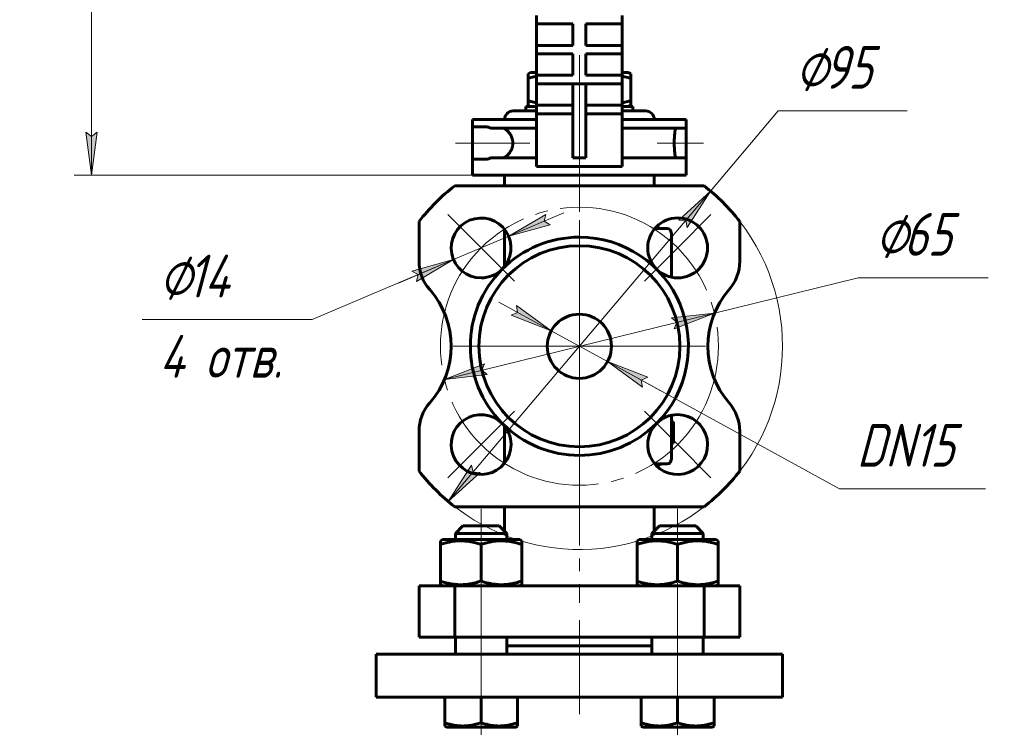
# Model space of a CAD drawing. Header units: millimetres. Extents: x 0 to 420, y 0 to 297.
# Tile 10 of 22: x 158 to 273, y 64 to 146. Entities that reach past the tile are written whole.
import ezdxf

# ---------------------------------------------------------------- set-up
doc = ezdxf.new("R2010")
doc.units = ezdxf.units.MM
for name, pattern in [('K5LT_AXLED', [19.5, 15, -1.5, 1.5, -1.5]), ('K5LT_BASIC', [0]), ('K5LT_THIN', [0])]:
    doc.linetypes.add(name, pattern=pattern)
doc.layers.add('Системный слой', color=7, linetype='Continuous')
doc.layers.add('Системный слой (1)', color=7, linetype='Continuous', true_color=0x6c6c6c)
doc.styles.add('KDIMTEXTSTYLE', font='txt', dxfattribs={"width": 0.96, "oblique": 15, "height": 5})
doc.styles.add('KTEXTSTYLE', font='txt', dxfattribs={"width": 0.96, "height": 5})
doc.dimstyles.new('KDIMSTYLE (0.50)', dxfattribs={"dimtxt": 5, "dimasz": 1, "dimexe": 2, "dimexo": 0, "dimgap": 1, "dimtad": 1, "dimlfac": 2, "dimtxsty": 'KDIMTEXTSTYLE', "dimsah": 1, "dimcen": 0, "dimdle": 1, "dimadec": 0, "dimazin": 0, "dimtfac": 0.667, "dimtmove": 0, "dimatfit": 3, "dimfxl": 1, "dimtvp": 1, "dimtolj": 1, "dimtzin": 0, "dimarcsym": 0})

# ---------------------------------------------------------------- blocks, each defined once
blk = doc.blocks.new('U9')
at = {"layer": 'Системный слой (1)', "color": 143, "linetype": 'K5LT_BASIC', "lineweight": 60, "true_color": 0x33acca}
for p, q in [((230.91, 63.77), (234.95, 63.77)), ((234.95, 63.77), (238.99, 63.77))]:
    blk.add_line(p, q, dxfattribs=at)
blk = doc.blocks.new('U10')
at = {"layer": 'Системный слой (1)', "color": 143, "linetype": 'K5LT_BASIC', "lineweight": 60, "true_color": 0x33acca}
for p, q in [((207.93, 63.77), (211.97, 63.77)), ((211.97, 63.77), (216.01, 63.77))]:
    blk.add_line(p, q, dxfattribs=at)
blk = doc.blocks.new('U14')
at = {"layer": 'Системный слой (1)', "color": 143, "linetype": 'K5LT_BASIC', "lineweight": 60, "true_color": 0x33acca}
for p, q in [((210.96, 128.27), (223.46, 128.27)), ((223.46, 128.27), (235.96, 128.27))]:
    blk.add_line(p, q, dxfattribs=at)
blk = doc.blocks.new('U16')
at = {"layer": 'Системный слой (1)', "color": 143, "linetype": 'K5LT_BASIC', "lineweight": 60, "true_color": 0x33acca}
for p, q in [((217.46, 136.98), (217.79, 136.87)), ((217.79, 136.87), (218.12, 136.78)), ((218.12, 136.78), (218.46, 136.69))]:
    blk.add_line(p, q, dxfattribs=at)
blk = doc.blocks.new('U17')
at = {"layer": 'Системный слой (1)', "color": 143, "linetype": 'K5LT_BASIC', "lineweight": 60, "true_color": 0x33acca}
for p, q in [((234.21, 121.52), (234.21, 116.34)), ((234.21, 100.2), (234.21, 95.02))]:
    blk.add_line(p, q, dxfattribs=at)
blk = doc.blocks.new('U18')
at = {"layer": 'Системный слой (1)', "color": 143, "linetype": 'K5LT_BASIC', "lineweight": 60, "true_color": 0x33acca}
for p, q in [((215.71, 135.77), (218.46, 135.77)), ((228.46, 135.77), (231.21, 135.77))]:
    blk.add_line(p, q, dxfattribs=at)
blk = doc.blocks.new('U19')
at = {"layer": 'Системный слой (1)', "color": 143, "linetype": 'K5LT_BASIC', "lineweight": 60, "true_color": 0x33acca}
for p, q in [((228.79, 139.76), (228.46, 139.85)), ((229.13, 139.67), (228.79, 139.76)), ((229.46, 139.56), (229.13, 139.67))]:
    blk.add_line(p, q, dxfattribs=at)
blk = doc.blocks.new('U20')
at = {"layer": 'Системный слой (1)', "color": 143, "linetype": 'K5LT_BASIC', "lineweight": 60, "true_color": 0x33acca}
for p, q in [((214.71, 127.02), (214.71, 128.27)), ((214.71, 117.58), (214.71, 121.94)), ((214.71, 94.6), (214.71, 98.96)), ((214.71, 86.65), (214.71, 89.52))]:
    blk.add_line(p, q, dxfattribs=at)
blk = doc.blocks.new('U21')
at = {"layer": 'Системный слой (1)', "color": 143, "linetype": 'K5LT_BASIC', "lineweight": 60, "true_color": 0x33acca}
for p, q in [((217.21, 136.27), (218.46, 136.27)), ((228.46, 136.27), (229.71, 136.27))]:
    blk.add_line(p, q, dxfattribs=at)
blk = doc.blocks.new('U22')
at = {"layer": 'Системный слой (1)', "color": 143, "linetype": 'K5LT_BASIC', "lineweight": 60, "true_color": 0x33acca}
for p, q in [((232.21, 127.02), (232.21, 128.27)), ((232.21, 86.65), (232.21, 89.52))]:
    blk.add_line(p, q, dxfattribs=at)
blk = doc.blocks.new('U23')
at = {"layer": 'Системный слой (1)', "color": 143, "linetype": 'K5LT_BASIC', "lineweight": 60, "true_color": 0x33acca}
for p, q in [((217.79, 139.67), (217.46, 139.56)), ((218.12, 139.76), (217.79, 139.67)), ((218.46, 139.85), (218.12, 139.76))]:
    blk.add_line(p, q, dxfattribs=at)
blk = doc.blocks.new('U24')
at = {"layer": 'Системный слой (1)', "color": 143, "linetype": 'K5LT_BASIC', "lineweight": 60, "true_color": 0x33acca}
for p, q in [((218.46, 140.27), (217.76, 140.27)), ((229.16, 140.27), (228.46, 140.27))]:
    blk.add_line(p, q, dxfattribs=at)
blk = doc.blocks.new('U25')
at = {"layer": 'Системный слой (1)', "color": 143, "linetype": 'K5LT_BASIC', "lineweight": 60, "true_color": 0x33acca}
for p, q in [((228.46, 136.69), (228.79, 136.78)), ((228.79, 136.78), (229.13, 136.87)), ((229.13, 136.87), (229.46, 136.98))]:
    blk.add_line(p, q, dxfattribs=at)
blk = doc.blocks.new('U26')
at = {"layer": 'Системный слой (1)', "color": 30, "linetype": 'K5LT_AXLED', "lineweight": 18, "true_color": 0xff8000}
for q in [(223.46, 123.02), (208.71, 108.27), (238.21, 108.27), (223.46, 93.52)]:
    blk.add_line((223.46, 108.27), q, dxfattribs=at)
blk = doc.blocks.new('U27')
at = {"layer": 'Системный слой (1)', "color": 30, "linetype": 'K5LT_AXLED', "lineweight": 18, "true_color": 0xff8000}
for p, q in [((211.97, 119.76), (208.08, 123.65)), ((234.95, 119.76), (238.84, 123.65)), ((215.86, 115.87), (211.97, 119.76)), ((231.06, 115.87), (234.95, 119.76)), ((215.86, 100.67), (211.97, 96.78)), ((231.06, 100.67), (234.95, 96.78)), ((211.97, 96.78), (208.08, 92.89)), ((234.95, 96.78), (238.84, 92.89))]:
    blk.add_line(p, q, dxfattribs=at)
for start, end in [(45, 135), (135, 225), (315, 45), (225, 315)]:
    blk.add_arc((223.46, 108.27), 16.25, start, end, dxfattribs=at)
blk = doc.blocks.new('D5')
at = {"layer": 'Системный слой (1)'}
for points in [[(234.54, 110.31), (239.24, 112.14), (234.23, 111.59), (234.87, 111.07)], [(212.69, 104.95), (212.05, 105.47), (212.37, 106.23), (207.68, 104.4)]]:
    blk.add_hatch(color=7, dxfattribs=at).paths.add_polyline_path(points)
at = {"layer": 'Системный слой (1)', "color": 7, "linetype": 'K5LT_THIN', "lineweight": 18, "true_color": 0xffffff}
for p, q in [((239.24, 112.14), (256.06, 116.26)), ((256.06, 116.26), (271.27, 116.26)), ((207.68, 104.4), (239.24, 112.14)), ((234.23, 111.59), (239.24, 112.14)), ((239.24, 112.14), (234.54, 110.31)), ((234.87, 111.07), (234.23, 111.59)), ((234.54, 110.31), (234.87, 111.07)), ((207.68, 104.4), (212.37, 106.23)), ((212.37, 106.23), (212.05, 105.47)), ((212.69, 104.95), (207.68, 104.4)), ((212.05, 105.47), (212.69, 104.95))]:
    blk.add_line(p, q, dxfattribs=at)
blk.add_wipeout([(258.06, 117.26), (258.06, 124.64), (268.82, 124.64), (268.82, 117.26)]).dxf.layer = 'Системный слой (1)'
at = {"layer": 'Системный слой (1)', "color": 7, "char_height": 5, "attachment_point": 1, "style": 'KTEXTSTYLE'}
for s, insert in [('\\fArial|b0|c204|p34;\\H5.0;\\W1.000;\\Q15;\\fGOST Type AU|b0|i0|c204|p34;\\Q15;\\W0.960;⌀', (258.06, 123.85)), ('\\fArial|b0|c204|p34;\\H5.0;\\W1.000;\\Q15;\\fGOST Type AU|b0|i0|c204|p34;\\Q15;\\W0.960;65', (261.36, 123.85))]:
    blk.add_mtext(s, dxfattribs=dict(at, insert=insert))
blk = doc.blocks.new('KDIMARROW_01')
at = {"layer": 'Системный слой'}
blk.add_hatch(color=0, dxfattribs=at).paths.add_polyline_path([(-5, -0.66), (0, 0), (-5, 0.66), (-4.5, 0)])
at = {"layer": 'Системный слой', "color": 0, "linetype": 'K5LT_THIN', "lineweight": 18}
for p, q in [((-4.5, 0), (-5, 0.66)), ((-5, 0.66), (0, 0)), ((0, 0), (-5, -0.66)), ((-5, -0.66), (-4.5, 0))]:
    blk.add_line(p, q, dxfattribs=at)
at = {"layer": 'Системный слой (1)', "color": 0, "linetype": 'K5LT_THIN', "lineweight": 18}
blk.add_line((101.41, 108.27), (100.91, 108.27), dxfattribs=at)
blk = doc.blocks.new('D6')
at = {"layer": 'Системный слой (1)'}
for points in [[(236.07, 122.16), (238.8, 126.4), (235.07, 123.01), (235.89, 122.97)], [(208.12, 90.14), (211.85, 93.53), (211.03, 93.57), (210.85, 94.38)]]:
    blk.add_hatch(color=7, dxfattribs=at).paths.add_polyline_path(points)
at = {"layer": 'Системный слой (1)', "color": 7, "linetype": 'K5LT_THIN', "lineweight": 18, "true_color": 0xffffff}
for p, q in [((238.8, 126.4), (246.72, 135.77)), ((246.72, 135.77), (261.8, 135.77)), ((208.12, 90.14), (238.8, 126.4)), ((235.07, 123.01), (238.8, 126.4)), ((238.8, 126.4), (236.07, 122.16)), ((235.89, 122.97), (235.07, 123.01)), ((236.07, 122.16), (235.89, 122.97)), ((208.12, 90.14), (210.85, 94.38)), ((211.85, 93.53), (208.12, 90.14)), ((210.85, 94.38), (211.03, 93.57)), ((211.03, 93.57), (211.85, 93.53))]:
    blk.add_line(p, q, dxfattribs=at)
blk.add_arc((223.46, 108.27), 23.75, 224.9477, 37.8636, dxfattribs=at)
blk.add_arc((223.46, 108.27), 23.75, 224.9477, 37.8636, dxfattribs=at)
blk.add_wipeout([(248.72, 136.77), (248.72, 144.15), (259.36, 144.15), (259.36, 136.77)]).dxf.layer = 'Системный слой (1)'
at = {"layer": 'Системный слой (1)', "color": 7, "char_height": 5, "attachment_point": 1, "style": 'KTEXTSTYLE'}
for s, insert in [('\\fArial|b0|c204|p34;\\H5.0;\\W1.000;\\Q15;\\fGOST Type AU|b0|i0|c204|p34;\\Q15;\\W0.960;⌀', (248.72, 143.36)), ('\\fArial|b0|c204|p34;\\H5.0;\\W1.000;\\Q15;\\fGOST Type AU|b0|i0|c204|p34;\\Q15;\\W0.960;95', (252.03, 143.36))]:
    blk.add_mtext(s, dxfattribs=dict(at, insert=insert))
blk = doc.blocks.new('D7')
at = {"layer": 'Системный слой (1)'}
for points in [[(220.17, 110.07), (216.1, 113.05), (216.22, 112.23), (215.47, 111.9)], [(230.69, 104.3), (231.45, 104.64), (226.75, 106.47), (230.82, 103.49)]]:
    blk.add_hatch(color=7, dxfattribs=at).paths.add_polyline_path(points)
at = {"layer": 'Системный слой (1)', "color": 7, "linetype": 'K5LT_THIN', "lineweight": 18, "true_color": 0xffffff}
for p, q in [((220.17, 110.07), (214.03, 113.43)), ((220.17, 110.07), (216.1, 113.05)), ((216.1, 113.05), (216.22, 112.23)), ((216.22, 112.23), (215.47, 111.9)), ((215.47, 111.9), (220.17, 110.07)), ((220.17, 110.07), (226.75, 106.47)), ((226.75, 106.47), (230.82, 103.49)), ((231.45, 104.64), (226.75, 106.47)), ((226.75, 106.47), (232.89, 103.1)), ((226.75, 106.47), (253.88, 91.6)), ((230.69, 104.3), (231.45, 104.64)), ((230.82, 103.49), (230.69, 104.3)), ((253.88, 91.6), (270.94, 91.6))]:
    blk.add_line(p, q, dxfattribs=at)
blk.add_wipeout([(255.88, 92.6), (255.88, 99.98), (268.42, 99.98), (268.42, 92.6)]).dxf.layer = 'Системный слой (1)'
at = {"layer": 'Системный слой (1)', "color": 7, "insert": (255.88, 99.19), "char_height": 5, "attachment_point": 1, "style": 'KTEXTSTYLE'}
blk.add_mtext('\\fArial|b0|c204|p34;\\H5.0;\\W1.000;\\Q15;\\fGOST Type AU|b0|i0|c204|p34;\\Q15;\\W0.960;DN15', dxfattribs=at)
blk = doc.blocks.new('D9')
at = {"layer": 'Системный слой (1)'}
for points in [[(219.33, 122.88), (220.05, 122.47), (215.19, 121.12), (219.54, 123.68)], [(204.4, 115.84), (208.74, 118.39), (203.88, 117.05), (204.6, 116.64)]]:
    blk.add_hatch(color=7, dxfattribs=at).paths.add_polyline_path(points)
at = {"layer": 'Системный слой (1)', "color": 7, "linetype": 'K5LT_THIN', "lineweight": 18, "true_color": 0xffffff}
for p, q in [((215.19, 121.12), (221.64, 123.86)), ((219.54, 123.68), (215.19, 121.12)), ((219.33, 122.88), (219.54, 123.68)), ((215.19, 121.12), (220.05, 122.47)), ((220.05, 122.47), (219.33, 122.88)), ((215.19, 121.12), (208.74, 118.39)), ((208.74, 118.39), (192.21, 111.39)), ((208.74, 118.39), (202.3, 115.66)), ((208.74, 118.39), (203.88, 117.05)), ((204.4, 115.84), (208.74, 118.39)), ((203.88, 117.05), (204.6, 116.64)), ((204.6, 116.64), (204.4, 115.84))]:
    blk.add_line(p, q, dxfattribs=at)
blk.add_wipeout([(174.33, 103.01), (174.33, 119.77), (189.57, 119.77), (189.57, 103.01)]).dxf.layer = 'Системный слой (1)'
blk.add_line((192.21, 111.39), (172.33, 111.39), dxfattribs=at)
at = {"layer": 'Системный слой (1)', "color": 7, "char_height": 5, "attachment_point": 1, "style": 'KTEXTSTYLE'}
for s, insert in [('\\fArial|b0|c204|p34;\\H5.0;\\W1.000;\\Q15;\\fGOST Type AU|b0|i0|c204|p34;\\Q15;\\W0.960;⌀', (174.33, 118.97)), ('\\fArial|b0|c204|p34;\\H5.0;\\W1.000;\\Q15;\\fGOST Type AU|b0|i0|c204|p34;\\Q15;\\W0.960;14', (177.64, 118.97)), ('\\fArial|b0|c204|p34;\\H5.0;\\W1.000;\\Q15;\\fGOST Type AU|b0|i0|c204|p34;\\Q15;\\W0.960;4 отв.', (174.33, 109.59))]:
    blk.add_mtext(s, dxfattribs=dict(at, insert=insert))
blk = doc.blocks.new('D10')
at = {"layer": 'Системный слой (1)'}
for points in [[(167.06, 257.77), (166.4, 262.77), (165.74, 257.77), (166.4, 258.27)], [(166.4, 128.27), (167.06, 133.27), (166.4, 132.77), (165.74, 133.27)]]:
    blk.add_hatch(color=7, dxfattribs=at).paths.add_polyline_path(points)
at = {"layer": 'Системный слой (1)', "color": 7, "linetype": 'K5LT_THIN', "lineweight": 18, "true_color": 0xffffff}
for p, q in [((204.15, 262.77), (164.4, 262.77)), ((165.74, 257.77), (166.4, 262.77)), ((166.4, 262.77), (167.06, 257.77)), ((166.4, 128.27), (166.4, 262.77)), ((166.4, 258.27), (165.74, 257.77)), ((167.06, 257.77), (166.4, 258.27)), ((166.4, 128.27), (165.74, 133.27)), ((165.74, 133.27), (166.4, 132.77)), ((166.4, 132.77), (167.06, 133.27)), ((167.06, 133.27), (166.4, 128.27)), ((210.96, 128.27), (164.4, 128.27))]:
    blk.add_line(p, q, dxfattribs=at)
blk.add_wipeout([(165.4, 200.53), (158.02, 200.53), (158.02, 211.55), (165.4, 211.55)]).dxf.layer = 'Системный слой (1)'
at = {"layer": 'Системный слой (1)', "color": 7, "insert": (158.81, 200.53), "char_height": 5, "attachment_point": 1, "rotation": 90, "style": 'KTEXTSTYLE'}
blk.add_mtext('\\fArial|b0|c204|p34;\\H5.0;\\W1.000;\\Q15;\\fGOST Type AU|b0|i0|c204|p34;\\Q15;\\W0.960;269', dxfattribs=at)

msp = doc.modelspace()

# ---------------------------------------------------------------- linework, layer by layer
at = {"layer": 'Системный слой (1)', "color": 143, "linetype": 'K5LT_BASIC', "lineweight": 60, "true_color": 0x33acca}
for p, q in [((218.458, 145.9292), (218.458, 146.9292)), ((228.458, 145.9292), (228.458, 146.9292)), ((218.458, 143.4292), (218.458, 145.9292)), ((219.458, 145.9292), (218.458, 145.9292)), ((219.458, 145.9292), (222.708, 145.9292)), ((222.708, 143.4292), (222.708, 145.9292)), ((224.208, 145.9292), (227.458, 145.9292)), ((224.208, 143.4292), (224.208, 145.9292)), ((228.458, 145.9292), (227.458, 145.9292)), ((228.458, 143.4292), (228.458, 145.9292)), ((218.458, 143.4292), (219.458, 143.4292)), ((218.458, 142.4292), (218.458, 143.4292)), ((219.458, 143.4292), (222.708, 143.4292)), ((224.208, 143.4292), (227.458, 143.4292)), ((227.458, 143.4292), (228.458, 143.4292)), ((228.458, 142.4292), (228.458, 143.4292)), ((218.458, 139.9292), (218.458, 142.4292)), ((219.458, 142.4292), (218.458, 142.4292)), ((219.458, 142.4292), (222.708, 142.4292)), ((222.708, 139.9292), (222.708, 142.4292)), ((224.208, 139.9292), (224.208, 142.4292)), ((224.208, 142.4292), (227.458, 142.4292)), ((228.458, 142.4292), (227.458, 142.4292)), ((228.458, 139.9292), (228.458, 142.4292)), ((217.458, 140.0958), (217.758, 140.269)), ((217.458, 139.5599), (217.458, 140.0958)), ((217.458, 136.9781), (217.458, 139.5599)), ((218.458, 138.9292), (218.458, 139.9292)), ((218.458, 139.9292), (219.458, 139.9292)), ((219.458, 139.9292), (222.708, 139.9292)), ((224.208, 139.9292), (227.458, 139.9292)), ((227.458, 139.9292), (228.458, 139.9292)), ((228.458, 138.9292), (228.458, 139.9292)), ((229.458, 140.0958), (229.158, 140.269)), ((229.458, 140.0958), (229.458, 139.5599)), ((229.458, 136.9781), (229.458, 139.5599)), ((218.458, 136.4292), (218.458, 138.9292)), ((219.458, 138.9292), (218.458, 138.9292)), ((219.458, 138.9292), (222.708, 138.9292)), ((222.708, 135.4292), (222.708, 138.9292)), ((222.708, 138.9292), (224.208, 138.9292)), ((224.208, 138.9292), (227.458, 138.9292)), ((224.208, 138.9292), (224.208, 135.4292)), ((228.458, 138.9292), (227.458, 138.9292)), ((228.458, 136.4292), (228.458, 138.9292)), ((217.208, 135.769), (217.208, 136.269)), ((217.458, 136.4422), (217.458, 136.9781)), ((217.758, 136.269), (217.458, 136.4422)), ((218.458, 135.4292), (218.458, 136.4292)), ((218.458, 136.4292), (219.458, 136.4292)), ((219.458, 136.4292), (222.708, 136.4292)), ((224.208, 136.4292), (227.458, 136.4292)), ((227.458, 136.4292), (228.458, 136.4292)), ((228.458, 135.4292), (228.458, 136.4292)), ((229.158, 136.269), (229.458, 136.4422)), ((229.458, 136.9781), (229.458, 136.4422)), ((229.708, 135.769), (229.708, 136.269)), ((210.958, 133.894), (210.958, 134.769)), ((210.958, 134.769), (218.458, 134.769)), ((218.458, 129.269), (218.458, 135.4292)), ((219.458, 135.4292), (218.458, 135.4292)), ((219.458, 135.4292), (222.708, 135.4292)), ((222.708, 130.269), (222.708, 135.4292)), ((224.208, 135.4292), (227.458, 135.4292)), ((224.208, 135.4292), (224.208, 130.269)), ((228.458, 135.4292), (227.458, 135.4292)), ((228.458, 129.269), (228.458, 135.4292)), ((228.458, 134.769), (235.958, 134.769)), ((235.958, 133.894), (235.958, 134.769)), ((210.958, 133.894), (210.958, 130.144)), ((210.958, 133.894), (212.6327, 133.894)), ((213.0503, 133.769), (218.458, 133.769)), ((228.458, 133.769), (235.9399, 133.769)), ((235.958, 133.894), (235.958, 130.144)), ((210.958, 130.144), (212.6327, 130.144)), ((210.958, 128.269), (210.958, 130.144)), ((213.0503, 130.269), (218.458, 130.269)), ((222.708, 130.269), (224.208, 130.269)), ((228.458, 130.269), (235.9399, 130.269)), ((235.958, 128.269), (235.958, 130.144)), ((218.458, 129.269), (228.458, 129.269)), ((238.0354, 127.019), (208.8806, 127.019)), ((204.708, 122.8464), (204.708, 118.1905)), ((242.208, 118.1905), (242.208, 122.8464)), ((232.2756, 122.019), (233.708, 122.019)), ((234.208, 99.449), (234.458, 99.449)), ((234.458, 99.449), (234.458, 98.199)), ((204.708, 98.3474), (204.708, 93.6916)), ((234.208, 98.199), (234.458, 98.199)), ((234.458, 98.199), (234.458, 96.949)), ((242.208, 93.6916), (242.208, 98.3474)), ((234.208, 96.949), (234.458, 96.949)), ((232.2756, 94.519), (233.708, 94.519)), ((208.8806, 89.519), (238.0354, 89.519)), ((208.9675, 86.394), (209.8425, 87.269)), ((208.9675, 86.394), (214.9675, 86.394)), ((208.9675, 85.669), (208.9675, 86.394)), ((209.8425, 87.269), (214.0925, 87.269)), ((214.9675, 86.394), (214.0925, 87.269)), ((214.9675, 85.669), (214.9675, 86.394)), ((231.9485, 86.394), (232.8235, 87.269)), ((231.9485, 86.394), (237.9485, 86.394)), ((231.9485, 85.669), (231.9485, 86.394)), ((232.8235, 87.269), (237.0735, 87.269)), ((237.9485, 86.394), (237.0735, 87.269)), ((237.9485, 85.669), (237.9485, 86.394)), ((207.2175, 85.5319), (207.455, 85.669)), ((207.2175, 85.1076), (207.2175, 85.5319)), ((216.48, 85.669), (207.455, 85.669)), ((216.7175, 85.5319), (216.48, 85.669)), ((216.7175, 85.5319), (216.7175, 85.1076)), ((230.1985, 85.5319), (230.436, 85.669)), ((230.1985, 85.1076), (230.1985, 85.5319)), ((239.461, 85.669), (230.436, 85.669)), ((239.6985, 85.5319), (239.461, 85.669)), ((239.6985, 85.5319), (239.6985, 85.1076)), ((207.2175, 80.8304), (207.2175, 85.1076)), ((211.9675, 80.8304), (211.9675, 85.1076)), ((216.7175, 80.8304), (216.7175, 85.1076)), ((230.1985, 80.8304), (230.1985, 85.1076)), ((234.9485, 80.8304), (234.9485, 85.1076)), ((239.6985, 80.8304), (239.6985, 85.1076)), ((207.2175, 80.4061), (207.2175, 80.8304)), ((216.7175, 80.8304), (216.7175, 80.4061)), ((230.1985, 80.4061), (230.1985, 80.8304)), ((239.6985, 80.8304), (239.6985, 80.4061)), ((204.708, 80.269), (208.8806, 80.269)), ((204.708, 74.269), (204.708, 80.269)), ((207.455, 80.269), (207.2175, 80.4061)), ((208.8806, 74.269), (208.8806, 80.269)), ((238.0354, 80.269), (208.8806, 80.269)), ((216.48, 80.269), (216.7175, 80.4061)), ((230.436, 80.269), (230.1985, 80.4061)), ((238.0354, 74.269), (238.0354, 80.269)), ((238.0354, 80.269), (242.208, 80.269)), ((239.461, 80.269), (239.6985, 80.4061)), ((242.208, 74.269), (242.208, 80.269)), ((204.708, 74.269), (208.8806, 74.269)), ((238.0354, 74.269), (208.8806, 74.269)), ((208.9675, 72.269), (208.9675, 74.269)), ((214.9675, 72.269), (214.9675, 74.269)), ((231.9485, 72.269), (231.9485, 74.269)), ((237.9485, 72.269), (237.9485, 74.269)), ((238.0354, 74.269), (242.208, 74.269)), ((223.458, 73.269), (214.9675, 73.269)), ((231.9485, 73.269), (223.458, 73.269)), ((199.708, 72.269), (247.208, 72.269)), ((199.708, 67.269), (199.708, 72.269)), ((247.208, 67.269), (247.208, 72.269)), ((199.708, 67.269), (247.208, 67.269)), ((207.7175, 67.269), (207.7175, 64.2713)), ((211.9675, 67.269), (211.9675, 64.2713)), ((216.2175, 67.269), (216.2175, 64.2713)), ((230.6985, 67.269), (230.6985, 64.2713)), ((234.9485, 67.269), (234.9485, 64.2713)), ((239.1985, 67.269), (239.1985, 64.2713)), ((207.7175, 63.8917), (207.7175, 64.2713)), ((207.7175, 63.8917), (207.93, 63.769)), ((216.2175, 63.8917), (216.005, 63.769)), ((216.2175, 64.2713), (216.2175, 63.8917)), ((230.6985, 63.8917), (230.6985, 64.2713)), ((230.6985, 63.8917), (230.911, 63.769)), ((239.1985, 63.8917), (238.986, 63.769)), ((239.1985, 64.2713), (239.1985, 63.8917))]:
    msp.add_line(p, q, dxfattribs=at)
at = {"layer": 'Системный слой (1)', "color": 30, "linetype": 'K5LT_AXLED', "lineweight": 18, "true_color": 0xff8000}
for p, q in [((223.458, 142.269), (223.458, 137.5599)), ((223.458, 138.9781), (223.458, 78.269)), ((208.958, 132.019), (217.6768, 132.019)), ((232.5507, 132.019), (237.958, 132.019)), ((211.9675, 83.1076), (211.9675, 89.269)), ((234.9485, 83.1076), (234.9485, 89.269)), ((211.9675, 65.569), (211.9675, 82.8304)), ((234.9485, 65.569), (234.9485, 82.8304)), ((223.458, 76.269), (223.458, 65.269)), ((211.9675, 61.769), (211.9675, 66.2713)), ((234.9485, 61.769), (234.9485, 66.2713))]:
    msp.add_line(p, q, dxfattribs=at)
at = {"layer": 'Системный слой (1)', "color": 143, "linetype": 'K5LT_BASIC', "lineweight": 60, "true_color": 0x33acca}
for centre, radius in [((234.9485, 119.7595), 3.5), ((223.458, 108.269), 11.75), ((223.458, 108.269), 3.75)]:
    msp.add_circle(centre, radius, dxfattribs=at)
for centre, radius, start, end in [((215.708, 134.769), 1, 90, 180), ((231.208, 134.769), 1, 0, 90), ((223.458, 108.269), 23.75, 127.863646, 142.136354), ((223.458, 108.269), 23.75, 37.863646, 52.136354), ((211.9675, 119.7595), 3.5, 315, 270), ((233.208, 123.019), 1, 227.082173, 270), ((223.458, 108.269), 12.75, 90, 135), ((223.458, 108.269), 12.75, 315, 90), ((233.708, 121.519), 0.5, 0, 90), ((209.708, 118.1905), 5, 180, 221.409622), ((237.208, 118.1905), 5, 318.590378, 0), ((223.458, 108.269), 12.75, 135, 225), ((211.9675, 119.7595), 3.5, 270, 315), ((198.458, 108.269), 10, 318.590378, 41.409622), ((248.458, 108.269), 10, 138.590378, 221.409622), ((209.708, 98.3474), 5, 138.590378, 180), ((237.208, 98.3474), 5, 0, 41.409622), ((211.9675, 96.7785), 3.5, 45, 0), ((234.9485, 96.7785), 3.5, 135, 90), ((234.9485, 96.7785), 3.5, 90, 135), ((211.9675, 96.7785), 3.5, 0, 45), ((223.458, 108.269), 12.75, 225, 315), ((233.208, 93.519), 1, 90, 132.917827), ((233.708, 95.019), 0.5, 270, 0), ((223.458, 108.269), 23.75, 217.863646, 232.136354), ((223.458, 108.269), 23.75, 307.863646, 322.136354)]:
    msp.add_arc(centre, radius, start, end, dxfattribs=at)
for points, knots in [([(212.6327, 133.894), (212.6638, 133.894), (212.7033, 133.8911), (212.7524, 133.8831), (212.7964, 133.8744), (212.8441, 133.8613), (212.9174, 133.8355), (212.9815, 133.807), (213.0333, 133.7788), (213.0503, 133.769)], [0, 0, 0, 0, 2.31388957, 2.90697318, 3.56901279, 5.49544423, 6.3314626, 8.78704759, 10, 10, 10, 10]), ([(214.5905, 133.769), (214.6523, 133.7385), (214.7743, 133.668), (214.9376, 133.5445), (215.0752, 133.4172), (215.1798, 133.3039), (215.2801, 133.179), (215.3739, 133.0435), (215.4616, 132.8895), (215.5408, 132.7195), (215.6026, 132.5449), (215.6441, 132.372), (215.6663, 132.228), (215.6771, 132.0922), (215.6775, 131.9464), (215.665, 131.7941), (215.642, 131.6589), (215.6159, 131.5504), (215.5852, 131.4451), (215.5367, 131.31), (215.4572, 131.1373), (215.3702, 130.9899), (215.2803, 130.8603), (215.1924, 130.7482), (215.0717, 130.6163), (214.9307, 130.4877), (214.7661, 130.3652), (214.6521, 130.2993), (214.5905, 130.269)], [0, 0, 0, 0, 1.80255421, 3.53478076, 4.78515292, 5.96134905, 6.8188352, 8.08194875, 9.22887166, 10.2055021, 11.55147673, 12.5491773, 13.31120572, 14.06184173, 14.87791446, 15.79609097, 16.67427632, 17.24598766, 17.74810835, 18.61424036, 19.82541207, 21.25825664, 21.90295934, 22.96061551, 24.16898073, 25.69877853, 27.21189057, 29, 29, 29, 29]), ([(234.6879, 133.769), (234.6817, 133.7296), (234.6679, 133.6384), (234.6452, 133.4734), (234.6267, 133.3221), (234.6126, 133.1943), (234.5989, 133.0585), (234.5817, 132.8616), (234.5652, 132.6091), (234.5533, 132.313), (234.5492, 132.0179), (234.5532, 131.7391), (234.5625, 131.4899), (234.5757, 131.2622), (234.5948, 131.0183), (234.6193, 130.7755), (234.6473, 130.5465), (234.671, 130.3785), (234.6834, 130.2976), (234.6879, 130.269)], [0, 0, 0, 0, 1.45742401, 2.74899527, 3.76464169, 4.37886117, 4.9979556, 6.01713464, 7.42920835, 8.6206585, 10.05152963, 11.34097125, 12.32115036, 13.43528506, 14.55069502, 15.97155108, 17.43107018, 18.94005248, 20, 20, 20, 20]), ([(235.958, 133.894), (235.958, 133.8939), (235.9576, 133.8912), (235.9557, 133.8786), (235.9522, 133.8552), (235.9476, 133.8231), (235.9426, 133.7883), (235.9399, 133.769)], [0, 0, 0, 0, 1.3241308, 3.2408564, 4.18769352, 6.1223366, 8, 8, 8, 8]), ([(213.0503, 130.269), (213.0105, 130.2459), (212.9334, 130.2074), (212.816, 130.1662), (212.7166, 130.1472), (212.6545, 130.144), (212.6327, 130.144)], [0, 0, 0, 0, 1.95048797, 3.8004532, 5.87277514, 7, 7, 7, 7]), ([(235.9399, 130.269), (235.9458, 130.2266), (235.9549, 130.1645), (235.958, 130.144), (235.958, 130.144)], [0, 0, 0, 0, 2.57047715, 5, 5, 5, 5]), ([(211.9675, 85.1076), (211.8054, 85.1616), (211.5353, 85.2448), (211.1332, 85.3486), (210.7754, 85.4241), (210.4762, 85.471), (210.209, 85.5026), (209.9383, 85.5252), (209.6049, 85.5352), (209.3279, 85.5277), (209.0464, 85.5097), (208.7509, 85.4787), (208.3392, 85.4117), (207.8264, 85.2971), (207.4423, 85.1825), (207.2175, 85.1076)], [0, 0, 0, 0, 1.67981626, 2.78068749, 4.10062144, 5.2997801, 5.78516139, 6.77396186, 7.99981908, 9.10206657, 9.53045066, 10.80659157, 12.05516695, 13.66764409, 16, 16, 16, 16]), ([(216.7175, 85.1076), (216.5554, 85.1616), (216.2853, 85.2448), (215.8832, 85.3486), (215.5254, 85.4241), (215.2262, 85.471), (214.959, 85.5026), (214.6883, 85.5252), (214.3549, 85.5352), (214.0779, 85.5277), (213.7964, 85.5097), (213.5009, 85.4787), (213.0892, 85.4117), (212.5764, 85.2971), (212.1923, 85.1825), (211.9675, 85.1076)], [0, 0, 0, 0, 1.67981626, 2.78068749, 4.10062144, 5.2997801, 5.78516139, 6.77396186, 7.99981908, 9.10206657, 9.53045066, 10.80659157, 12.05516695, 13.66764409, 16, 16, 16, 16]), ([(234.9485, 85.1076), (234.7864, 85.1616), (234.5163, 85.2448), (234.1142, 85.3486), (233.7563, 85.4241), (233.4572, 85.471), (233.1899, 85.5026), (232.9193, 85.5252), (232.5859, 85.5352), (232.3089, 85.5277), (232.0274, 85.5097), (231.7319, 85.4787), (231.3202, 85.4117), (230.8074, 85.2971), (230.4233, 85.1825), (230.1985, 85.1076)], [0, 0, 0, 0, 1.67981626, 2.78068749, 4.10062144, 5.2997801, 5.78516139, 6.77396186, 7.99981908, 9.10206657, 9.53045066, 10.80659157, 12.05516695, 13.66764409, 16, 16, 16, 16]), ([(239.6985, 85.1076), (239.5364, 85.1616), (239.2663, 85.2448), (238.8642, 85.3486), (238.5063, 85.4241), (238.2072, 85.471), (237.9399, 85.5026), (237.6693, 85.5252), (237.3359, 85.5352), (237.0589, 85.5277), (236.7774, 85.5097), (236.4819, 85.4787), (236.0702, 85.4117), (235.5574, 85.2971), (235.1733, 85.1825), (234.9485, 85.1076)], [0, 0, 0, 0, 1.67981626, 2.78068749, 4.10062144, 5.2997801, 5.78516139, 6.77396186, 7.99981908, 9.10206657, 9.53045066, 10.80659157, 12.05516695, 13.66764409, 16, 16, 16, 16]), ([(207.2175, 80.8304), (207.3796, 80.7763), (207.6497, 80.6932), (208.0518, 80.5893), (208.4097, 80.5138), (208.7089, 80.4669), (208.9761, 80.4354), (209.2468, 80.4128), (209.5801, 80.4028), (209.8571, 80.4103), (210.1387, 80.4283), (210.4341, 80.4593), (210.8458, 80.5262), (211.3586, 80.6409), (211.7428, 80.7554), (211.9675, 80.8304)], [0, 0, 0, 0, 1.67981626, 2.78068749, 4.10062144, 5.2997801, 5.78516139, 6.77396186, 7.99981908, 9.10206657, 9.53045066, 10.80659157, 12.05516695, 13.66764409, 16, 16, 16, 16]), ([(211.9675, 80.8304), (212.1296, 80.7763), (212.3997, 80.6932), (212.8018, 80.5893), (213.1597, 80.5138), (213.4589, 80.4669), (213.7261, 80.4354), (213.9968, 80.4128), (214.3301, 80.4028), (214.6071, 80.4103), (214.8887, 80.4283), (215.1841, 80.4593), (215.5958, 80.5262), (216.1086, 80.6409), (216.4928, 80.7554), (216.7175, 80.8304)], [0, 0, 0, 0, 1.67981626, 2.78068749, 4.10062144, 5.2997801, 5.78516139, 6.77396186, 7.99981908, 9.10206657, 9.53045066, 10.80659157, 12.05516695, 13.66764409, 16, 16, 16, 16]), ([(230.1985, 80.8304), (230.3606, 80.7763), (230.6307, 80.6932), (231.0328, 80.5893), (231.3906, 80.5138), (231.6898, 80.4669), (231.9571, 80.4354), (232.2277, 80.4128), (232.5611, 80.4028), (232.8381, 80.4103), (233.1196, 80.4283), (233.4151, 80.4593), (233.8268, 80.5262), (234.3396, 80.6409), (234.7237, 80.7554), (234.9485, 80.8304)], [0, 0, 0, 0, 1.67981626, 2.78068749, 4.10062144, 5.2997801, 5.78516139, 6.77396186, 7.99981908, 9.10206657, 9.53045066, 10.80659157, 12.05516695, 13.66764409, 16, 16, 16, 16]), ([(234.9485, 80.8304), (235.1106, 80.7763), (235.3807, 80.6932), (235.7828, 80.5893), (236.1406, 80.5138), (236.4398, 80.4669), (236.7071, 80.4354), (236.9777, 80.4128), (237.3111, 80.4028), (237.5881, 80.4103), (237.8696, 80.4283), (238.1651, 80.4593), (238.5768, 80.5262), (239.0896, 80.6409), (239.4737, 80.7554), (239.6985, 80.8304)], [0, 0, 0, 0, 1.67981626, 2.78068749, 4.10062144, 5.2997801, 5.78516139, 6.77396186, 7.99981908, 9.10206657, 9.53045066, 10.80659157, 12.05516695, 13.66764409, 16, 16, 16, 16]), ([(207.7175, 64.2713), (207.8827, 64.2162), (208.1245, 64.1426), (208.4846, 64.0513), (208.7842, 63.9881), (209.0957, 63.9392), (209.3793, 63.909), (209.6411, 63.8933), (209.8951, 63.8901), (210.137, 63.8979), (210.4071, 63.9179), (210.7075, 63.9554), (211.1416, 64.0338), (211.5612, 64.1412), (211.8677, 64.238), (211.9675, 64.2713)], [0, 0, 0, 0, 1.91244871, 2.78068749, 4.10062144, 5.2997801, 6.27754197, 7.2675193, 8.21485807, 9.10206657, 9.9581603, 11.22579665, 12.46383647, 14.84267045, 16, 16, 16, 16]), ([(211.9675, 64.2713), (212.1327, 64.2162), (212.3745, 64.1426), (212.7346, 64.0513), (213.0342, 63.9881), (213.3457, 63.9392), (213.6293, 63.909), (213.8911, 63.8933), (214.1451, 63.8901), (214.387, 63.8979), (214.6571, 63.9179), (214.9575, 63.9554), (215.3916, 64.0338), (215.8112, 64.1412), (216.1177, 64.238), (216.2175, 64.2713)], [0, 0, 0, 0, 1.91244871, 2.78068749, 4.10062144, 5.2997801, 6.27754197, 7.2675193, 8.21485807, 9.10206657, 9.9581603, 11.22579665, 12.46383647, 14.84267045, 16, 16, 16, 16]), ([(230.6985, 64.2713), (230.8636, 64.2162), (231.1055, 64.1426), (231.4655, 64.0513), (231.7652, 63.9881), (232.0767, 63.9392), (232.3603, 63.909), (232.6221, 63.8933), (232.8761, 63.8901), (233.118, 63.8979), (233.3881, 63.9179), (233.6885, 63.9554), (234.1225, 64.0338), (234.5422, 64.1412), (234.8487, 64.238), (234.9485, 64.2713)], [0, 0, 0, 0, 1.91244871, 2.78068749, 4.10062144, 5.2997801, 6.27754197, 7.2675193, 8.21485807, 9.10206657, 9.9581603, 11.22579665, 12.46383647, 14.84267045, 16, 16, 16, 16]), ([(234.9485, 64.2713), (235.1136, 64.2162), (235.3555, 64.1426), (235.7155, 64.0513), (236.0152, 63.9881), (236.3267, 63.9392), (236.6103, 63.909), (236.8721, 63.8933), (237.1261, 63.8901), (237.368, 63.8979), (237.6381, 63.9179), (237.9385, 63.9554), (238.3725, 64.0338), (238.7922, 64.1412), (239.0987, 64.238), (239.1985, 64.2713)], [0, 0, 0, 0, 1.91244871, 2.78068749, 4.10062144, 5.2997801, 6.27754197, 7.2675193, 8.21485807, 9.10206657, 9.9581603, 11.22579665, 12.46383647, 14.84267045, 16, 16, 16, 16])]:
    msp.add_open_spline(points, degree=3, knots=knots, dxfattribs=at)

# ---------------------------------------------------------------- block references
at = {"layer": 'Системный слой (1)'}
for name in ['U23', 'U24', 'U19', 'U21', 'U16', 'U25', 'U18', 'U14', 'U20', 'U22', 'U27', 'U26', 'U17', 'U10', 'U9']:
    msp.add_blockref(name, (0, 0), dxfattribs=at)

# ---------------------------------------------------------------- next in the draw order: dimensions: what is measured, and where the dimension line sits
at = {"layer": 'Системный слой (1)', "color": 7}
dim = msp.add_diameter_dim_2p(p1=(191.8925, 100.5316), p2=(255.0236, 116.0063), dimstyle='KDIMSTYLE (0.50)', override={"dimtih": 1, "dimtoh": 1, "dimpost": '\\fGOST Type AU|b0|c204|p34;\\H5.0;\\W0.960;\\Q15;<>', "dimblk1": 'KDIMARROW_01', "dimblk2": 'KDIMARROW_01', "dimclrt": 7, "dimtol": 1, "dimtp": 0, "dimtm": 0, "dimtdec": 5, "dimtmove": 1, "dimatfit": 2, "dimtolj": 1}, dxfattribs=at)
dim.commit()
dim.dimension.update_dxf_attribs({"geometry": 'D5', "text_midpoint": (258.0563, 116.2595), "dimtype": 163})

# ---------------------------------------------------------------- next in the draw order: dimensions: what is measured, and where the dimension line sits
dim = msp.add_diameter_dim_2p(p1=(192.7796, 72.0049), p2=(254.1364, 144.5331), dimstyle='KDIMSTYLE (0.50)', override={"dimtih": 1, "dimtoh": 1, "dimpost": '\\fGOST Type AU|b0|c204|p34;\\H5.0;\\W0.960;\\Q15;<>', "dimblk1": 'KDIMARROW_01', "dimblk2": 'KDIMARROW_01', "dimclrt": 7, "dimtol": 1, "dimtp": 0, "dimtm": 0, "dimtdec": 5, "dimtmove": 1, "dimatfit": 2, "dimtolj": 1}, dxfattribs=at)
dim.commit()
dim.dimension.update_dxf_attribs({"geometry": 'D6', "text_midpoint": (248.7222, 135.769), "dimtype": 163})

# ---------------------------------------------------------------- next in the draw order: dimensions: what is measured, and where the dimension line sits
dim = msp.add_linear_dim(base=(166.3994, 128.269), p1=(204.1479, 262.769), p2=(210.958, 128.269), angle=90, dimstyle='KDIMSTYLE (0.50)', override={"dimexo": 0, "dimpost": '\\fGOST Type AU|b0|c204|p34;\\H5.0;\\W0.960;\\Q15;<>', "dimblk1": 'KDIMARROW_01', "dimblk2": 'KDIMARROW_01', "dimse1": 0, "dimse2": 0, "dimclrt": 7, "dimtol": 1, "dimtp": 0, "dimtm": 0, "dimtdec": 5, "dimtolj": 1}, dxfattribs=at)
dim.commit()
dim.dimension.update_dxf_attribs({"geometry": 'D10', "text_midpoint": (166.3994, 206.269), "dimtype": 160})
dim = msp.add_diameter_dim_2p(p1=(216.8807, 111.8729), p2=(230.0354, 104.665), dimstyle='KDIMSTYLE (0.50)', override={"dimtih": 1, "dimtoh": 1, "dimpost": '\\fGOST Type AU|b0|c204|p34;\\H5.0;\\W0.960;\\Q15;<>', "dimblk1": 'KDIMARROW_01', "dimblk2": 'KDIMARROW_01', "dimclrt": 7, "dimtol": 1, "dimtp": 0, "dimtm": 0, "dimtdec": 5, "dimtmove": 1, "dimatfit": 2, "dimtolj": 1}, dxfattribs=at)
dim.commit()
dim.dimension.update_dxf_attribs({"geometry": 'D7', "text_midpoint": (255.8762, 91.6019), "dimtype": 163})

# ---------------------------------------------------------------- next in the draw order: dimensions: what is measured, and where the dimension line sits
dim = msp.add_diameter_dim_2p(p1=(218.4128, 122.4904), p2=(205.5222, 117.0285), dimstyle='KDIMSTYLE (0.50)', override={"dimtih": 1, "dimtoh": 1, "dimpost": '\\fGOST Type AU|b0|c204|p34;\\H5.0;\\W0.960;\\Q15;<>\\X\\fGOST Type AU|b0|c204|p34;\\H5.0;\\W0.960;\\Q15;\\fGOST Type AU|b0|i0|c204|p34;\\Q15;4 отв.', "dimblk1": 'KDIMARROW_01', "dimblk2": 'KDIMARROW_01', "dimclrt": 7, "dimtol": 1, "dimtp": 0, "dimtm": 0, "dimtdec": 5, "dimtmove": 1, "dimatfit": 2, "dimtolj": 1}, dxfattribs=at)
dim.commit()
dim.dimension.update_dxf_attribs({"geometry": 'D9', "text_midpoint": (190.208, 111.3871)})

doc.saveas('drawing.dxf')
